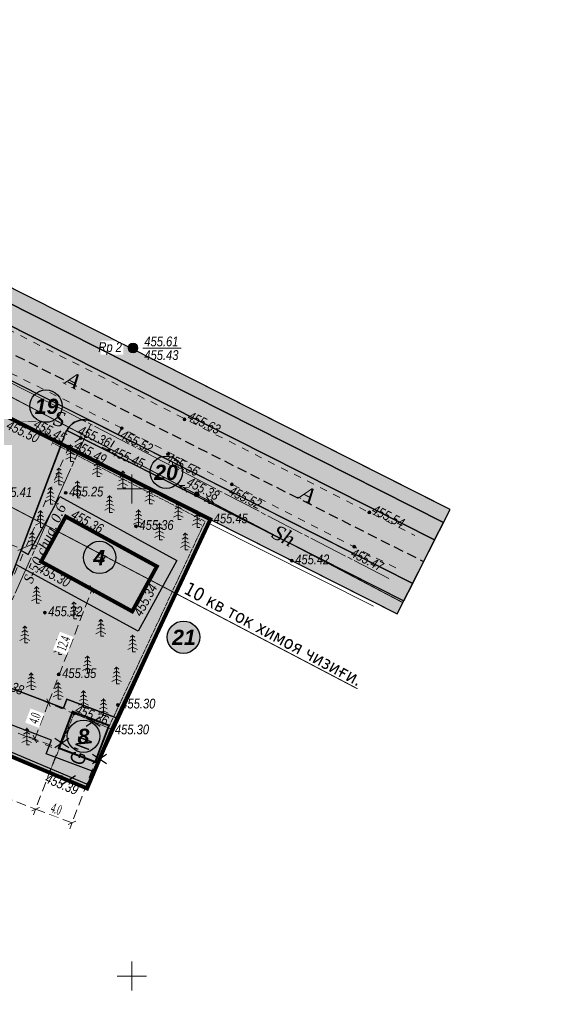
# Model space of a CAD drawing. Extents: x 398198 to 398512, y 4213857 to 4214102.
# Tile 25 of 27: x 398339 to 398394, y 4213947 to 4214048. Entities that reach past the tile are written whole.
import ezdxf
from ezdxf.enums import TextEntityAlignment as Align

# ---------------------------------------------------------------- set-up
doc = ezdxf.new("R2010")
doc.units = 0
doc.header["$LTSCALE"] = 0.5
doc.header["$MEASUREMENT"] = 0
for name, pattern in [('Auto_Street_NotBorder_Line_m1', [3, 1.5, -1.5]), ('Build_Contour_Notresid_m1', [1, 1, 0]), ('Commnctn_Waterpipes_Line_Unground_m1', [10, 8, -0.5, 1, -0.5]), ('Fence_Stone_Contour_Mr1m_m1', [1, 1, 0]), ('Footway_NotBorder_Line_m1', [3, 1.5, -1.5]), ('G_BUILDING_LINE', [3, 2, -1]), ('STRIH_1', [3, 2, -1]), ('ГОСТ 2.303 6', [12, 8, -1.5, 1, -1.5])]:
    doc.linetypes.add(name, pattern=pattern)
for name, color, linetype in [('(003) Пункты', 7, 'Continuous'), ('01_Red', 7, 'Continuous'), ('Bino', 7, 'Continuous'), ('Inshoot', 7, 'Continuous'), ('TREE', 74, 'Continuous')]:
    doc.layers.add(name, color=color, linetype=linetype)
doc.layers.add('.', color=7, linetype='Continuous', lineweight=15)
doc.layers.add('Yozuvlar', color=250, linetype='Continuous', lineweight=18)
for name, color, linetype, lineweight, true_color in [('AUTO#_ROADS_EXIST_L', 7, 'Continuous', 15, 0x000000), ('AUTO#_ROADS_MTRAL_T', 7, 'Continuous', 15, 0x000000), ('COMMN_OBJCT_#####_B', 7, 'Continuous', 15, 0x000000), ('COMMN_OBJCT_WATER_L', 7, 'Continuous', 15, 0x000000), ('COMMN_OBJCT_WATER_T', 7, 'Continuous', 15, 0x000000), ('FENCE_GRDRL_#####_B', 7, 'Continuous', 15, 0x000000), ('GREEN_VGTAT_SRVEY_B', 7, 'Continuous', 15, 0x000000)]:
    doc.layers.add(name, color=color, linetype=linetype, lineweight=lineweight, true_color=true_color)
for name, color, linetype, true_color in [('BUILD_NORES_CNTUR_P', 7, 'Continuous', 0x000000), ('BUILD_NORES_TITLE_T', 7, 'Continuous', 0x000000), ('COMMN_OBJCT_ELCTR_B', 7, 'Continuous', 0x000000), ('FENCE_GRDRL_#####_L', 7, 'Continuous', 0x000000), ('GEODS_POINT_#####_B', 7, 'Continuous', 0x000000), ('GEODS_POINT_GRID#_B', 7, 'Continuous', 0x000000), ('GEODS_POINT_TITLE_A', 7, 'Continuous', 0x000000), ('RELEF_POINT_PICKT_B', 7, 'Continuous', 0x000000), ('RELEF_POINT_PICKT_T', 7, 'Continuous', 0x000000)]:
    doc.layers.add(name, color=color, linetype=linetype, true_color=true_color)
doc.styles.add('MtXpl_Times_New_Roma', font='times.ttf')
doc.styles.add('TimesNewRomanCyr', font='times.ttf', dxfattribs={"width": 0.5, "height": 1})
doc.styles.add('БМ-431 (Times New Roman К)', font='timesi.ttf', dxfattribs={"height": 1})
doc.styles.add('Д-431 (Arial Narrow К)', font='ARIALNI.TTF', dxfattribs={"height": 1})
doc.styles.add('Р-131 (Arial Narrow)', font='ARIALN.TTF', dxfattribs={"height": 1})
doc.linetypes.add('Auto_Material_Border_Line_m1', pattern='A,0,[3,Topography.shx,S=0.5,R=0,X=0,Y=0],-0.5', length=0.5)
doc.linetypes.add('Fence_Stone_Mr1m_08_m1', pattern='A,8,[1,Topography.shx,S=0.8,R=90,X=0,Y=0],0', length=8)
doc.linetypes.add('ОГРАДА_М_1М', pattern='A,2.5,["о",Standard,S=1,R=0,X=0,Y=-0.35],0.5,["0",Standard,S=0.5,R=0,X=-0.3,Y=-0.25],2.5', length=5.5)
doc.dimstyles.new('GENPLAN1', dxfattribs={"dimscale": 0.5, "dimtxt": 1, "dimasz": 1.2, "dimexe": 1.3, "dimexo": 1.5, "dimgap": 0.5, "dimtad": 1, "dimdec": 1, "dimzin": 0, "dimdsep": 46, "dimtxsty": 'TimesNewRomanCyr', "dimblk1": 'OBLIQUE', "dimblk2": 'OBLIQUE', "dimsah": 1, "dimcen": 1, "dimadec": 0, "dimazin": 0, "dimtfac": 0.75, "dimtdec": 1, "dimtix": 1, "dimtmove": 0, "dimatfit": 3, "dimfxl": 1, "dimtvp": 1.2, "dimtfill": 1, "dimlwd": 0, "dimlwe": 0, "dimarcsym": 0})
pattern_1 = [(12.949675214, (0, 0), (0.225141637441, 0.359598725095), [0.15, -0.45]), (102.949675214, (0.0899, -0.0563), (-0.359598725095, 0.225141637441), [0.15, -0.45])]

# ---------------------------------------------------------------- blocks, each defined once
blk = doc.blocks.new('CommnctnPoleTcircle_m1')
at = {"layer": 'COMMN_OBJCT_#####_B', "lineweight": 13, "true_color": 0xfffffe}
h = blk.add_hatch(color=7, dxfattribs=at)
edge = h.paths.add_edge_path()
edge.add_arc((0, 0), 0.5, 0, 360)
at = {"layer": 'COMMN_OBJCT_#####_B', "color": 18, "lineweight": 9, "true_color": 0x000000}
blk.add_circle((0, 0), 0.5, dxfattribs=at)
blk = doc.blocks.new('ElectricHighVLP_m1')
at = {"layer": 'COMMN_OBJCT_ELCTR_B', "color": 18, "linetype": 'Continuous', "lineweight": 20, "true_color": 0x000000}
for p, q in [((0, 0), (4, 0)), ((3, 0), (2, 0.5)), ((3, 0), (2, -0.5)), ((4, 0), (3, 0.5)), ((4, 0), (3, -0.5))]:
    blk.add_line(p, q, dxfattribs=at)
blk = doc.blocks.new('PointRLT_m1')
at = {"layer": 'GEODS_POINT_#####_B', "lineweight": 0, "true_color": 0xfffffe}
h = blk.add_hatch(color=7, dxfattribs=at)
edge = h.paths.add_edge_path()
edge.add_arc((0, 0), 1, 0, 360)
at = {"layer": 'GEODS_POINT_#####_B', "color": 18, "lineweight": 15, "true_color": 0x000000}
for p, q in [((-0.71, -0.71), (0.71, 0.71)), ((-0.71, 0.71), (0.71, -0.71))]:
    blk.add_line(p, q, dxfattribs=at)
at = {"layer": 'GEODS_POINT_#####_B', "color": 18, "lineweight": 20, "true_color": 0x000000}
blk.add_circle((0, 0), 1, dxfattribs=at)
blk = doc.blocks.new('*U8')
at = {"layer": 'GEODS_POINT_TITLE_A', "color": 18, "lineweight": 13, "true_color": 0x000000}
blk.add_lwpolyline([(2, 0), (2, 0), (9.86, 0)], dxfattribs=at)
at = {"layer": 'GEODS_POINT_TITLE_A', "color": 18, "lineweight": 13, "true_color": 0x000000, "style": 'Д-431 (Arial Narrow К)'}
for tag, p in [('Otmetka_Golovki', (2.32, 0.35)), ('Otmetka_Zemli', (2.32, -2.45))]:
    blk.add_attdef(tag, p, '', height=2, dxfattribs=at)
at = {"color": 18, "lineweight": 13, "true_color": 0x000000}
blk.add_wipeout([(-6.63, 1.54), (-6.63, -1.39), (-2, -1.39), (-2, 1.54)], dxfattribs=at).dxf.layer = 'GEODS_POINT_TITLE_A'
at = {"layer": 'GEODS_POINT_TITLE_A', "color": 18, "lineweight": 13, "true_color": 0x000000, "style": 'Д-431 (Arial Narrow К)'}
blk.add_attdef('Nazvanie', text='', height=2, dxfattribs=at).set_placement((-2.27, -0.8), align=Align.RIGHT)
blk = doc.blocks.new('GreenSpruce_m1')
at = {"layer": 'GREEN_VGTAT_SRVEY_B', "color": 18, "linetype": 'Continuous', "lineweight": 13, "true_color": 0x000000, "flags": 128}
for points in [[(-0.62, 2.2), (0, 2.6), (0.62, 2.2)], [(-0.44, 3), (0, 3.4), (0.44, 3)], [(0, 3.5), (0, 0), (0.6, 0)], [(-1, 0.5), (0, 1), (1, 0.5)], [(-0.8, 1.4), (0, 1.8), (0.8, 1.4)]]:
    blk.add_lwpolyline(points, dxfattribs=at)
blk = doc.blocks.new('CrossCoord_m1')
at = {"layer": 'GEODS_POINT_GRID#_B', "color": 3, "lineweight": 20, "true_color": 0x00ff00, "flags": 128}
for points in [[(0, 3), (0, -3)], [(-3, 0), (3, 0)]]:
    blk.add_lwpolyline(points, dxfattribs=at)
blk = doc.blocks.new('PointHight_m1')
at = {"layer": 'RELEF_POINT_PICKT_B', "linetype": 'Continuous', "lineweight": 15, "true_color": 0x000000}
h = blk.add_hatch(color=18, dxfattribs=at)
edge = h.paths.add_edge_path()
edge.add_arc((0, 0), 0.3, 0, 360)
at = {"layer": 'RELEF_POINT_PICKT_B', "color": 18, "linetype": 'Continuous', "lineweight": 15, "true_color": 0x000000}
blk.add_circle((0, 0), 0.3, dxfattribs=at)
blk.add_point((0, 0), dxfattribs=at)
blk = doc.blocks.new('Gate_m1')
at = {"layer": 'FENCE_GRDRL_#####_B', "color": 18, "linetype": 'Continuous', "lineweight": 9, "true_color": 0x000000, "const_width": 0.1}
blk.add_lwpolyline([(0, -1), (0, 1)], dxfattribs=at)
blk = doc.blocks.new('wdqwqwwq')
at = {"layer": 'AUTO#_ROADS_EXIST_L', "color": 18, "linetype": 'Auto_Street_NotBorder_Line_m1', "lineweight": 15, "true_color": 0x000000}
for points, elevation in [([(398268.55, 4214052.45), (398323.86, 4214023.21), (398379.06, 4213995.22)], 456.05), ([(398377.1, 4213991.89), (398348.98, 4214006.24), (398322.01, 4214019.61), (398266.89, 4214049)], 455.47)]:
    blk.add_lwpolyline(points, dxfattribs=dict(at, elevation=elevation))
at = {"layer": 'AUTO#_ROADS_EXIST_L', "color": 18, "linetype": 'Auto_Material_Border_Line_m1', "lineweight": 15, "true_color": 0x000000, "flags": 128}
blk.add_lwpolyline([(398337.45, 4214007.33), (398342.04, 4214005.11)], dxfattribs=at)
at = {"layer": 'AUTO#_ROADS_EXIST_L', "color": 18, "linetype": 'Footway_NotBorder_Line_m1', "lineweight": 15, "true_color": 0x000000}
for points, elevation in [([(398348.98, 4214006.24), (398347.64, 4214003.98), (398344.78, 4214005.23), (398343.55, 4214004.36)], 455.47), ([(398343.55, 4214004.36), (398334.68, 4213983.58), (398335.25, 4213980.64), (398344.08, 4213976.91)], 455.49), ([(398324.54, 4213980.75), (398342.5, 4213973.17)], 455.3)]:
    blk.add_lwpolyline(points, dxfattribs=dict(at, elevation=elevation))
at = {"layer": 'BUILD_NORES_CNTUR_P', "color": 18, "linetype": 'Build_Contour_Notresid_m1', "lineweight": 13, "true_color": 0x000000, "flags": 128}
for points in [[(398343.23, 4213997.17), (398352.58, 4213992.05), (398350.05, 4213987.43), (398340.7, 4213992.55)], [(398341.55, 4213970.91), (398345.43, 4213969.27), (398347.98, 4213975.31), (398344.1, 4213976.95)]]:
    blk.add_lwpolyline(points, close=True, dxfattribs=at)
at = {"layer": 'COMMN_OBJCT_WATER_L', "color": 5, "linetype": 'Commnctn_Waterpipes_Line_Unground_m1', "lineweight": 15, "true_color": 0x0000ff, "flags": 128}
for points in [[(398266.28, 4214047.85), (398376.5, 4213990.74), (398376.5, 4213990.74), (398376.5, 4213990.74)], [(398345.79, 4214006.65), (398335.62, 4213983.9)]]:
    blk.add_lwpolyline(points, dxfattribs=at)
at = {"layer": 'FENCE_GRDRL_#####_L', "color": 18, "linetype": 'Fence_Stone_Contour_Mr1m_m1', "lineweight": 13, "true_color": 0x000000}
for points, elevation in [([(398347.61, 4213975.47), (398357.53, 4213996.67), (398341.86, 4214004.75)], 455.28), ([(398358.06, 4213996.85), (398374.98, 4213988.33)], 455.28), ([(398308.07, 4213941.25), (398314.41, 4213956.93), (398323.68, 4213978.89), (398341.71, 4213971.28)], 455.48)]:
    blk.add_lwpolyline(points, dxfattribs=dict(at, elevation=elevation))
at = {"layer": 'FENCE_GRDRL_#####_L', "color": 18, "linetype": 'Fence_Stone_Mr1m_08_m1', "lineweight": 13, "true_color": 0x000000}
for points, elevation in [([(398347.92, 4213975.18), (398358.06, 4213996.85), (398342.04, 4214005.11)], 455.28), ([(398357.88, 4213996.49), (398374.8, 4213987.97)], 455.28), ([(398308.45, 4213941.11), (398314.78, 4213956.78), (398323.89, 4213978.37), (398341.55, 4213970.91)], 455.48)]:
    blk.add_lwpolyline(points, dxfattribs=dict(at, elevation=elevation))
at = {"layer": 'COMMN_OBJCT_#####_B', "color": 18, "true_color": 0x000000, "xscale": 0.5, "yscale": 0.5, "zscale": 0.5}
blk.add_blockref('CommnctnPoleTcircle_m1', (398356.67, 4213999.44), dxfattribs=at)
at = {"layer": 'COMMN_OBJCT_ELCTR_B', "color": 18, "true_color": 0x000000, "xscale": 0.5, "yscale": 0.5, "zscale": 0.5}
for rotation in [152.2913145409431, 332.2875541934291]:
    blk.add_blockref('ElectricHighVLP_m1', (398356.67, 4213999.44), dxfattribs=dict(at, rotation=rotation))
at = {"layer": 'FENCE_GRDRL_#####_B', "color": 18, "true_color": 0x000000, "xscale": 0.5, "yscale": 0.5, "zscale": 0.5, "rotation": 335.3852087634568}
blk.add_blockref('Gate_m1', (398341.94, 4214004.92), dxfattribs=at)
at = {"layer": 'GEODS_POINT_#####_B', "color": 18, "true_color": 0x000000, "xscale": 0.5, "yscale": 0.5, "zscale": 0.5}
blk.add_blockref('PointRLT_m1', (398350.13, 4214014.47), dxfattribs=at)
at = {"layer": 'GEODS_POINT_GRID#_B', "color": 3, "true_color": 0x00ff00, "xscale": 0.5, "yscale": 0.5, "zscale": 0.5}
for p in [(398350, 4214000), (398350, 4213950)]:
    blk.add_blockref('CrossCoord_m1', p, dxfattribs=at)
at = {"layer": 'GREEN_VGTAT_SRVEY_B', "color": 18, "true_color": 0x000000, "xscale": 0.5, "yscale": 0.5, "zscale": 0.5}
for p in [(398343.73, 4214002.81), (398346.45, 4214001.28), (398342.53, 4214000.42), (398349.08, 4214000.12), (398344.42, 4213999.08), (398351.83, 4213998.49), (398341.65, 4213998.44), (398347.73, 4213997.59), (398354.78, 4213996.85), (398340.63, 4213996.05), (398350.68, 4213996.13), (398356.7, 4213996.03), (398352.85, 4213994.77), (398339.78, 4213993.84), (398355.49, 4213993.75), (398340.23, 4213988.26), (398344.07, 4213986.67), (398346.83, 4213984.89), (398339.03, 4213984.21), (398342.51, 4213982.99), (398350.09, 4213983.27), (398345.45, 4213981.13), (398339.68, 4213979.4), (398348.45, 4213979.99), (398342.45, 4213978.41), (398345.05, 4213977.57), (398347.09, 4213976.73), (398339.22, 4213973.72)]:
    blk.add_blockref('GreenSpruce_m1', p, dxfattribs=at)
at = {"layer": 'RELEF_POINT_PICKT_B', "color": 18, "true_color": 0x000000, "xscale": 0.5, "yscale": 0.5, "zscale": 0.5}
for p in [(398355.41, 4214007.14, 455.63), (398348.98, 4214006.24, 455.52), (398344.78, 4214005.23, 455.36), (398342.04, 4214005.11, 455.45), (398343.55, 4214004.36, 455.49), (398347.64, 4214003.98, 455.45), (398353.73, 4214003.57, 455.56), (398360.27, 4214000.47, 455.52), (398343.23, 4213999.6, 455.25), (398356.67, 4213999.44, 455.38), (398343.23, 4213997.17, 455.36), (398374.38, 4213997.59, 455.54), (398350.44, 4213996.17, 455.36), (398358.06, 4213996.85, 455.45), (398372.83, 4213994.07, 455.47), (398340.77, 4213992.51, 455.3), (398366.42, 4213992.64, 455.42), (398341.08, 4213987.31, 455.32), (398350.05, 4213987.43, 455.34), (398342.51, 4213980.96, 455.35), (398348.57, 4213977.83, 455.3), (398344.11, 4213976.97, 455.36), (398347.92, 4213975.18, 455.3), (398341.55, 4213970.91, 455.39)]:
    blk.add_blockref('PointHight_m1', p, dxfattribs=at)
at = {"layer": 'AUTO#_ROADS_MTRAL_T', "color": 18, "true_color": 0x000000, "style": 'БМ-431 (Times New Roman К)'}
for s, rotation, p in [('A', 332.1383, (398343.62, 4214010.51)), ('S', 347.4142, (398342.4, 4214006.45)), ('A', 332.1383, (398367.72, 4213998.78)), ('Sh', 332.1383, (398365.24, 4213994.53))]:
    blk.add_text(s, height=1.5, rotation=rotation, dxfattribs=at).set_placement(p, align=Align.CENTER)
at = {"layer": 'BUILD_NORES_TITLE_T', "color": 18, "true_color": 0x000000}
for s, height, rotation, style, p in [('H', 1, 330.1291, 'БМ-431 (Times New Roman К)', (398346.74, 4213992.91)), ("G'N", 1.5, 69.217, 'Р-131 (Arial Narrow)', (398344.77, 4213973.12))]:
    blk.add_text(s, height=height, rotation=rotation, dxfattribs=dict(at, style=style)).set_placement(p, align=Align.MIDDLE)
at = {"layer": 'COMMN_OBJCT_WATER_T', "color": 18, "linetype": 'Continuous', "true_color": 0x000000, "style": 'БМ-431 (Times New Roman К)'}
blk.add_text('S-50 chuq. 0.6', height=1, rotation=65.9458, dxfattribs=at).set_placement((398341.19, 4213994.34), align=Align.MIDDLE)
at = {"layer": 'RELEF_POINT_PICKT_T', "color": 18, "true_color": 0x000000, "style": 'Д-431 (Arial Narrow К)'}
for s, rotation, p in [('455.63', 334.0093, (398355.85, 4214007.57, 455.63)), ('455.50', 334.1888, (398337.26, 4214006.66, 455.5)), ('455.45', 332.7241, (398340.06, 4214006.79, 455.45)), ('455.36', 336.3916, (398344.59, 4214006.1, 455.36)), ('455.52', 332.966, (398348.93, 4214005.67, 455.52)), ('455.49', 332.001, (398344.21, 4214004.61, 455.49)), ('455.45', 336.3916, (398348.01, 4214003.96, 455.45)), ('455.56', 334.0093, (398353.66, 4214003.25, 455.56)), ('455.38', 332.286, (398355.77, 4214000.85, 455.38)), ('455.52', 333.1639, (398360.09, 4213999.92, 455.52)), ('455.54', 333.1093, (398374.77, 4213998, 455.54)), ('455.36', 331.3031, (398343.91, 4213997.51, 455.36)), ('455.47', 332.966, (398372.6, 4213993.54, 455.47)), ('455.30', 331.3031, (398340.51, 4213991.98, 455.3)), ('455.34', 61.3031, (398350.55, 4213987.07, 455.34)), ('455.38', 337.1139, (398335.62, 4213980.63, 455.38)), ('455.36', 337.9939, (398344.29, 4213977.47, 455.36)), ('455.39', 337.1517, (398341.22, 4213970.37, 455.39))]:
    blk.add_text(s, height=1, rotation=rotation, dxfattribs=at).set_placement(p, align=Align.MIDDLE_LEFT)
for s, p in [('455.25', (398343.58, 4213999.73, 455.25)), ('455.41', (398336.27, 4213999.68, 455.41)), ('455.45', (398358.41, 4213996.98, 455.45)), ('455.36', (398350.79, 4213996.3, 455.36)), ('455.42', (398366.77, 4213992.77, 455.42)), ('455.32', (398341.43, 4213987.44, 455.32)), ('455.35', (398342.86, 4213981.09, 455.35)), ('455.30', (398348.92, 4213977.97, 455.3)), ('455.30', (398348.27, 4213975.31, 455.3))]:
    blk.add_text(s, height=1, dxfattribs=at).set_placement(p, align=Align.MIDDLE_LEFT)
at = {"layer": 'GEODS_POINT_TITLE_A', "color": 18, "true_color": 0x000000, "xscale": 0.5, "yscale": 0.5, "zscale": 0.5}
blk.add_blockref('*U8', (398350.13, 4214014.47), dxfattribs=at).add_auto_attribs({'Nazvanie': 'Rp 2', 'Otmetka_Golovki': '455.61', 'Otmetka_Zemli': '455.43'})
at = {"layer": 'RELEF_POINT_PICKT_B', "color": 18, "true_color": 0x000000, "xscale": 0.5, "yscale": 0.5, "zscale": 0.5}
for p in [(398350.13, 4214014.47, 455.43), (398350.16, 4214014.46, 455.61)]:
    blk.add_blockref('PointHight_m1', p, dxfattribs=at)
blk = doc.blocks.new('ииваиава')
at = {"color": 1, "linetype": 'Continuous'}
for points in [[(402379.07, 4230314.28), (402380.8, 4230315.43)], [(402379.07, 4230315.43), (402380.8, 4230314.28)]]:
    blk.add_lwpolyline(points, dxfattribs=at)
blk = doc.blocks.new('_Oblique')
at = {"color": 0, "linetype": 'ByBlock', "lineweight": -2}
blk.add_line((-0.5, -0.5), (0.5, 0.5), dxfattribs=at)
blk = doc.blocks.new('*D120')
at = {"color": 0, "linetype": 'G_BUILDING_LINE', "lineweight": 0, "transparency": 16777216}
for p, q in [((398333.37, 4213996.69), (398333.33, 4213996.6)), ((398333.1, 4213995.99), (398338.71, 4213993.86)), ((398338.98, 4213994.57), (398338.94, 4213994.47))]:
    blk.add_line(p, q, dxfattribs=at)
at = {"layer": 'Defpoints', "color": 0, "linetype": 'Continuous', "transparency": 16777216}
for p in [(398333.1, 4213995.99, 455.39), (398338.71, 4213993.86), (398338.71, 4213993.86)]:
    blk.add_point(p, dxfattribs=at)
at = {"color": 0, "linetype": 'Continuous', "lineweight": 0, "transparency": 16777216, "xscale": 0.6, "yscale": 0.6, "zscale": 0.6}
for p, rotation in [((398333.1, 4213995.99), 159.2238111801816), ((398338.71, 4213993.86), 339.2238111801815)]:
    blk.add_blockref('_Oblique', p, dxfattribs=dict(at, rotation=rotation))
at = {"color": 0, "linetype": 'Continuous', "transparency": 16777216, "insert": (398336.18, 4213995.64), "char_height": 1, "attachment_point": 5, "rotation": 339.2238, "style": 'TimesNewRomanCyr', "bg_fill": 3, "box_fill_scale": 1.25, "bg_fill_color": 256, "bg_fill_true_color": 13158600, "bg_fill_transparency": 0}
blk.add_mtext('6.0', dxfattribs=at)
blk = doc.blocks.new('*D124')
at = {"color": 0, "linetype": 'G_BUILDING_LINE', "lineweight": 0, "transparency": 16777216}
for p, q in [((398340.05, 4213974.33), (398341.47, 4213978.07)), ((398343.23, 4213977.4), (398340.87, 4213978.3)), ((398341.81, 4213973.66), (398339.45, 4213974.56))]:
    blk.add_line(p, q, dxfattribs=at)
at = {"layer": 'Defpoints', "color": 0, "linetype": 'Continuous', "transparency": 16777216}
for p in [(398341.47, 4213978.07), (398343.93, 4213977.14), (398342.51, 4213973.4)]:
    blk.add_point(p, dxfattribs=at)
at = {"color": 0, "linetype": 'Continuous', "lineweight": 0, "transparency": 16777216, "xscale": 0.6, "yscale": 0.6, "zscale": 0.6}
for p, rotation in [((398341.47, 4213978.07), 69.22381119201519), ((398340.05, 4213974.33), 249.2238111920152)]:
    blk.add_blockref('_Oblique', p, dxfattribs=dict(at, rotation=rotation))
at = {"color": 0, "linetype": 'Continuous', "transparency": 16777216, "insert": (398340.05, 4213976.47), "char_height": 1, "attachment_point": 5, "rotation": 69.2238, "style": 'TimesNewRomanCyr', "bg_fill": 3, "box_fill_scale": 1.25, "bg_fill_color": 256, "bg_fill_true_color": 13158600, "bg_fill_transparency": 0}
blk.add_mtext('4.0', dxfattribs=at)
blk = doc.blocks.new('*D125')
at = {"color": 0, "linetype": 'G_BUILDING_LINE', "lineweight": 0, "transparency": 16777216}
for p, q in [((398342.25, 4213972.7), (398339.91, 4213966.54)), ((398345.98, 4213971.28), (398343.64, 4213965.12)), ((398340.14, 4213967.14), (398343.87, 4213965.73))]:
    blk.add_line(p, q, dxfattribs=at)
at = {"layer": 'Defpoints', "color": 0, "linetype": 'Continuous', "transparency": 16777216}
for p in [(398342.51, 4213973.4), (398346.24, 4213971.98), (398343.87, 4213965.73)]:
    blk.add_point(p, dxfattribs=at)
at = {"color": 0, "linetype": 'Continuous', "lineweight": 0, "transparency": 16777216, "xscale": 0.6, "yscale": 0.6, "zscale": 0.6}
for p, rotation in [((398340.14, 4213967.14), 159.2238111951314), ((398343.87, 4213965.73), 339.2238111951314)]:
    blk.add_blockref('_Oblique', p, dxfattribs=dict(at, rotation=rotation))
at = {"color": 0, "linetype": 'Continuous', "transparency": 16777216, "insert": (398342.27, 4213967.15), "char_height": 1, "attachment_point": 5, "rotation": 339.2238, "style": 'TimesNewRomanCyr', "bg_fill": 3, "box_fill_scale": 1.25, "bg_fill_color": 256, "bg_fill_true_color": 13158600, "bg_fill_transparency": 0}
blk.add_mtext('4.0', dxfattribs=at)
blk = doc.blocks.new('*D126')
at = {"color": 0, "linetype": 'G_BUILDING_LINE', "lineweight": 0, "transparency": 16777216}
for p, q in [((398318.85, 4213976.02), (398318.81, 4213975.93)), ((398318.58, 4213975.32), (398340.14, 4213967.14)), ((398340.4, 4213967.84), (398340.37, 4213967.75))]:
    blk.add_line(p, q, dxfattribs=at)
at = {"layer": 'Defpoints', "color": 0, "linetype": 'Continuous', "transparency": 16777216}
for p in [(398318.58, 4213975.32, 455.39), (398340.14, 4213967.14), (398340.14, 4213967.14)]:
    blk.add_point(p, dxfattribs=at)
at = {"color": 0, "linetype": 'Continuous', "lineweight": 0, "transparency": 16777216, "xscale": 0.6, "yscale": 0.6, "zscale": 0.6}
for p, rotation in [((398318.58, 4213975.32), 159.2238111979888), ((398340.14, 4213967.14), 339.2238111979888)]:
    blk.add_blockref('_Oblique', p, dxfattribs=dict(at, rotation=rotation))
at = {"color": 0, "linetype": 'Continuous', "transparency": 16777216, "insert": (398329.63, 4213971.94), "char_height": 1, "attachment_point": 5, "rotation": 339.2238, "style": 'TimesNewRomanCyr', "bg_fill": 3, "box_fill_scale": 1.25, "bg_fill_color": 256, "bg_fill_true_color": 13158600, "bg_fill_transparency": 0}
blk.add_mtext('23.1', dxfattribs=at)
blk = doc.blocks.new('*D127')
at = {"color": 0, "linetype": 'G_BUILDING_LINE', "lineweight": 0, "transparency": 16777216}
for p, q in [((398341.47, 4213978.07), (398345.92, 4213989.69)), ((398345.22, 4213989.96), (398345.31, 4213989.92)), ((398340.77, 4213978.34), (398340.87, 4213978.3))]:
    blk.add_line(p, q, dxfattribs=at)
at = {"layer": 'Defpoints', "color": 0, "linetype": 'Continuous', "transparency": 16777216}
for p in [(398345.92, 4213989.69, 455.36), (398345.92, 4213989.69), (398341.47, 4213978.07)]:
    blk.add_point(p, dxfattribs=at)
at = {"color": 0, "linetype": 'Continuous', "lineweight": 0, "transparency": 16777216, "xscale": 0.6, "yscale": 0.6, "zscale": 0.6}
for p, rotation in [((398345.92, 4213989.69), 69.06004872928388), ((398341.47, 4213978.07), 249.0600487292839)]:
    blk.add_blockref('_Oblique', p, dxfattribs=dict(at, rotation=rotation))
at = {"color": 0, "linetype": 'Continuous', "transparency": 16777216, "insert": (398342.99, 4213984.15), "char_height": 1, "attachment_point": 5, "rotation": 69.06, "style": 'TimesNewRomanCyr', "bg_fill": 3, "box_fill_scale": 1.25, "bg_fill_color": 256, "bg_fill_true_color": 13158600, "bg_fill_transparency": 0}
blk.add_mtext('12.4', dxfattribs=at)
blk = doc.blocks.new('ЦЕППП3П')
at = {"layer": '.', "linetype": 'ByBlock', "lineweight": 30, "true_color": 0xffffff}
h = blk.add_hatch(color=7, dxfattribs=at)
h.dxf.hatch_style = 1
edge = h.paths.add_edge_path()
edge.add_arc((45296.45, 54957.093), 1.274, 0, 360)
at = {"color": 0, "linetype": 'ByBlock', "lineweight": 25}
blk.add_circle((45296.45, 54957.093), 1.274, dxfattribs=at)

msp = doc.modelspace()

# ---------------------------------------------------------------- hatches: boundary and pattern name
at = {"linetype": 'ByBlock', "lineweight": 30}
h = msp.add_hatch(color=31, dxfattribs=at)
h.dxf.hatch_style = 1
h.paths.add_polyline_path([(398343.23, 4213997.17), (398352.58, 4213992.05), (398350.05, 4213987.43), (398340.7, 4213992.55)])
at = {"lineweight": 0, "true_color": 0xf96c6c, "transparency": 33554687}
h = msp.add_hatch(color=11, dxfattribs=at)
h.dxf.hatch_style = 1
h.paths.add_polyline_path([(398342.51, 4213973.4), (398343.93, 4213977.14), (398347.67, 4213975.72), (398346.25, 4213971.98)])
at = {"layer": '01_Red', "linetype": 'Continuous'}
h = msp.add_hatch(color=256, dxfattribs=at)
h.dxf.hatch_style = 1
h.set_gradient(color1=(71, 71, 71), color2=(82, 82, 82), one_color=1, tint=0.32)
h.paths.add_polyline_path([(398266.02, 4214047.34), (398378.83, 4213990.31), (398381.08, 4213994.77), (398268.27, 4214051.8)])
at = {"layer": 'Bino', "lineweight": 15, "ltscale": 0.1}
h = msp.add_hatch(color=254, dxfattribs=at)
h.dxf.hatch_style = 1
h.paths.add_polyline_path([(398233.34, 4213931.64), (398271.65, 4213917.38), (398291.79, 4213909.1), (398303.24, 4213940.2), (398309.99, 4213937.71), (398310.86, 4213940.19), (398308.1, 4213941.31), (398323.52, 4213978.5), (398345.42, 4213969.25), (398358.07, 4213996.88), (398377.25, 4213987.18), (398382.66, 4213997.89), (398269.85, 4214054.92), (398264.44, 4214044.21), (398272.95, 4214039.91), (398267.49, 4214024.12), (398249.17, 4213975.89), (398241.71, 4213955.82), (398239.56, 4213948.88)])
at = {"layer": 'TREE', "lineweight": 0}
h = msp.add_hatch(dxfattribs=at)
h.set_pattern_fill('CROSS', color=256, scale=1.2, angle=12.9497)
h.set_pattern_definition(pattern_1)
h.paths.add_polyline_path([(398268.27, 4214051.8), (398381.08, 4213994.77), (398381.99, 4213996.55), (398269.18, 4214053.59)])
h = msp.add_hatch(dxfattribs=at)
h.set_pattern_fill('CROSS', color=256, scale=1.2, angle=12.9497)
h.set_pattern_definition(pattern_1)
edge = h.paths.add_edge_path()
edge.add_arc((398345.12, 4214005.11), 2, 63.1808, 153.1808)
edge.add_line((398343.33, 4214006.01), (398377.92, 4213988.52))
edge.add_line((398377.92, 4213988.52), (398378.83, 4213990.31))
edge.add_line((398378.83, 4213990.31), (398346.02, 4214006.89))
h = msp.add_hatch(dxfattribs=at)
h.set_pattern_fill('CROSS', color=256, scale=1.2, angle=12.9497)
h.set_pattern_definition(pattern_1)
edge = h.paths.add_edge_path()
edge.add_line((398338.1, 4213992.26), (398334.53, 4213982.84))
edge.add_arc((398336.4, 4213982.13), 2, 159.2238, 249.2238)
edge.add_line((398335.69, 4213980.26), (398343, 4213977.49))
edge.add_line((398343, 4213977.49), (398343.35, 4213978.43))
edge.add_line((398343.35, 4213978.43), (398348.52, 4213976.47))
edge.add_line((398348.52, 4213976.47), (398358.07, 4213996.88))
edge.add_line((398358.07, 4213996.88), (398342.79, 4214004.6))
edge.add_line((398342.79, 4214004.6), (398338.64, 4213993.68))
edge.add_line((398338.64, 4213993.68), (398339.38, 4213993.27))
edge.add_line((398339.38, 4213993.27), (398342.63, 4213999.21))
edge.add_line((398342.63, 4213999.21), (398354.62, 4213992.65))
edge.add_line((398354.62, 4213992.65), (398350.65, 4213985.39))
edge.add_line((398350.65, 4213985.39), (398338.1, 4213992.26))
h = msp.add_hatch(dxfattribs=at)
h.set_pattern_fill('CROSS', color=256, scale=1.2, angle=12.9497)
h.set_pattern_definition(pattern_1)
edge = h.paths.add_edge_path()
edge.add_line((398301.68, 4213945.28), (398308.63, 4213942.64))
edge.add_line((398308.63, 4213942.64), (398311.73, 4213950.3))
edge.add_line((398311.73, 4213950.3), (398314.41, 4213956.93))
edge.add_line((398314.41, 4213956.93), (398323.68, 4213978.89))
edge.add_line((398323.68, 4213978.89), (398345.59, 4213969.64))
edge.add_line((398345.59, 4213969.64), (398346.14, 4213970.95))
edge.add_line((398346.14, 4213970.95), (398341.22, 4213972.82))
edge.add_line((398341.22, 4213972.82), (398341.75, 4213974.22))
edge.add_line((398341.75, 4213974.22), (398314.57, 4213984.53))
edge.add_arc((398313.86, 4213982.66), 2, 69.2238, 159.2238)
edge.add_line((398311.99, 4213983.37), (398306.54, 4213968.99))
edge.add_arc((398308.41, 4213968.28), 2, 159.2238, 249.2238)
edge.add_line((398307.7, 4213966.41), (398315.04, 4213963.63))
edge.add_line((398315.04, 4213963.63), (398310.43, 4213951.53))
edge.add_line((398310.43, 4213951.53), (398304.85, 4213953.65))
edge.add_line((398304.85, 4213953.65), (398301.68, 4213945.28))

# ---------------------------------------------------------------- linework, layer by layer
at = {"linetype": 'Continuous'}
msp.add_lwpolyline([(398233.34, 4213931.64), (398271.65, 4213917.38), (398291.79, 4213909.1), (398303.24, 4213940.2), (398309.99, 4213937.71), (398310.86, 4213940.19), (398308.1, 4213941.31), (398323.52, 4213978.5), (398345.42, 4213969.25), (398358.07, 4213996.88), (398377.25, 4213987.18), (398382.66, 4213997.89), (398269.85, 4214054.92), (398264.44, 4214044.21), (398272.95, 4214039.91), (398267.49, 4214024.12), (398249.17, 4213975.89), (398241.71, 4213955.82), (398239.56, 4213948.88)], close=True, dxfattribs=at)

# ---------------------------------------------------------------- next in the draw order: block references
msp.add_blockref('wdqwqwwq', (0, 0), dxfattribs=at)

# ---------------------------------------------------------------- next in the draw order: hatches: boundary and pattern name
at = {"layer": '.', "linetype": 'Continuous', "lineweight": 35, "true_color": 0xffffff}
h = msp.add_hatch(color=7, dxfattribs=at)
h.dxf.hatch_style = 1
h.paths.add_polyline_path([(398214.89, 4214067.26), (398511.89, 4214067.26), (398511.89, 4213857.26), (398214.89, 4213857.26)])
h.paths.add_polyline_path([(398224.89, 4214064.76), (398509.39, 4214064.76), (398509.39, 4213859.76), (398224.89, 4213859.76)], flags=16)

# ---------------------------------------------------------------- next in the draw order: linework, layer by layer
at = {"color": 1, "linetype": 'Continuous', "const_width": 0.1, "elevation": -51.34}
for points in [[(398269.85, 4214054.92), (398382.66, 4213997.89)], [(398264.44, 4214044.21), (398377.25, 4213987.18)]]:
    msp.add_lwpolyline(points, dxfattribs=at)
at = {"linetype": 'Continuous', "elevation": -51.34}
msp.add_lwpolyline([(398268.27, 4214051.8), (398381.08, 4213994.77), (398381.99, 4213996.55), (398269.18, 4214053.59)], close=True, dxfattribs=at)
at = {"linetype": 'Continuous'}
for points, elevation in [([(398269.18, 4214053.59), (398381.99, 4213996.55)], -51.34), ([(398343.32, 4214006.02), (398377.92, 4213988.52)], -51.34), ([(398339.38, 4213993.27), (398342.63, 4213999.21), (398354.62, 4213992.65), (398350.65, 4213985.39), (398338.1, 4213992.26)], 455.36), ([(398377.25, 4213987.18), (398382.66, 4213997.89)], -51.34), ([(398339.38, 4213993.27), (398338.64, 4213993.68)], 455.36)]:
    msp.add_lwpolyline(points, dxfattribs=dict(at, elevation=elevation))
msp.add_lwpolyline([(398266.02, 4214047.34), (398378.83, 4213990.31), (398381.08, 4213994.77), (398268.27, 4214051.8)], close=True, dxfattribs=at)
at = {"color": 7, "linetype": 'STRIH_1', "true_color": 0xffffff, "elevation": -51.34}
msp.add_lwpolyline([(398267.14, 4214049.57), (398379.95, 4213992.54)], dxfattribs=at)
at = {"color": 6, "linetype": 'Continuous', "const_width": 0.1}
for points in [[(398275.61, 4214042.74), (398326.13, 4214015.48), (398356.67, 4213999.44), (398377.83, 4213988.33)], [(398270.86, 4214033.94), (398321.43, 4214006.65), (398352.02, 4213990.59), (398373.18, 4213979.48)]]:
    msp.add_lwpolyline(points, dxfattribs=at)
at = {"linetype": 'Continuous'}
msp.add_lwpolyline([(398348.52, 4213976.47), (398343.35, 4213978.43), (398343, 4213977.49), (398335.69, 4213980.26, -0.414214), (398334.53, 4213982.84), (398343.25, 4214005.82, -0.445453), (398346.02, 4214006.89), (398350.25, 4214004.75)], format="xyb", dxfattribs=at)
at = {"color": 5, "linetype": 'ОГРАДА_М_1М', "lineweight": 20, "const_width": 0.05}
msp.add_lwpolyline([(398338.29, 4214006.88), (398340.36, 4214006.92)], dxfattribs=at)
at = {"color": 5, "linetype": 'ОГРАДА_М_1М', "lineweight": 20, "const_width": 0.05, "elevation": 455.39}
for points in [[(398341.88, 4214005.06), (398340.76, 4214006.62)], [(398341.88, 4214005.06), (398358.06, 4213996.85)]]:
    msp.add_lwpolyline(points, dxfattribs=at)
at = {"linetype": 'Continuous'}
for points in [[(398346.02, 4214006.89, 0.414214), (398343.33, 4214006.01), (398377.92, 4213988.52), (398378.83, 4213990.31)], [(398338.1, 4213992.26), (398334.53, 4213982.84, 0.414214), (398335.69, 4213980.26), (398343, 4213977.49), (398343.35, 4213978.43), (398348.52, 4213976.47), (398358.07, 4213996.88), (398342.79, 4214004.6), (398338.64, 4213993.68), (398339.38, 4213993.27), (398342.63, 4213999.21), (398354.62, 4213992.65), (398350.65, 4213985.39)], [(398301.68, 4213945.28), (398308.63, 4213942.64), (398311.73, 4213950.3), (398314.41, 4213956.93), (398323.68, 4213978.89), (398345.59, 4213969.64), (398346.14, 4213970.95), (398341.22, 4213972.82), (398341.75, 4213974.22), (398314.57, 4213984.53, 0.414214), (398311.99, 4213983.37), (398306.54, 4213968.99, 0.414214), (398307.7, 4213966.41), (398315.04, 4213963.63), (398310.43, 4213951.53), (398304.85, 4213953.65)]]:
    msp.add_lwpolyline(points, format="xyb", close=True, dxfattribs=at)
at = {"linetype": 'Continuous', "const_width": 0.4, "elevation": 455.36}
msp.add_lwpolyline([(398343.23, 4213997.17), (398352.58, 4213992.05), (398350.05, 4213987.43), (398340.7, 4213992.55)], close=True, dxfattribs=at)
at = {"layer": 'Inshoot', "lineweight": 30, "ltscale": 0.1, "const_width": 0.2}
msp.add_lwpolyline([(398342.51, 4213973.4), (398343.93, 4213977.14), (398347.67, 4213975.72), (398346.25, 4213971.98)], close=True, dxfattribs=at)
at = {"layer": 'Yozuvlar', "color": 6, "linetype": 'ГОСТ 2.303 6', "lineweight": 25, "ltscale": 0.5, "const_width": 0.4}
msp.add_lwpolyline([(398233.34, 4213931.64), (398271.65, 4213917.39), (398291.79, 4213909.1), (398303.26, 4213940.26), (398309.99, 4213937.71), (398310.92, 4213940.17), (398308.1, 4213941.31), (398311.73, 4213950.3), (398314.41, 4213956.93), (398323.52, 4213978.5), (398323.88, 4213978.35), (398345.42, 4213969.25), (398347.98, 4213975.32), (398358.07, 4213996.88), (398272.95, 4214039.91), (398268.73, 4214027.85), (398267.49, 4214024.12), (398252.87, 4213985.27), (398249.17, 4213975.89), (398241.71, 4213955.82), (398239.51, 4213948.75)], close=True, dxfattribs=at)

# ---------------------------------------------------------------- next in the draw order: block references
at = {"xscale": 1.302954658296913, "yscale": 1.302954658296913, "zscale": 1.302954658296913}
for p in [(339321.98, 4142401.9), (339334.32, 4142395.12), (339327.48, 4142386.37), (339336.09, 4142378.18)]:
    msp.add_blockref('ЦЕППП3П', p, dxfattribs=at)
at = {"linetype": 'Continuous', "xscale": 0.832577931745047, "yscale": 0.832577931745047, "zscale": 0.832577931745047}
for p in [(63333.39, 691909.34), (63330.18, 691907.15), (63334.05, 691905.5), (63330.84, 691903.3)]:
    msp.add_blockref('ииваиава', p, dxfattribs=at)

# ---------------------------------------------------------------- next in the draw order: texts
at = {"layer": '(003) Пункты', "color": 6, "insert": (398355.88, 4213990.54), "char_height": 1.3592, "width": 77.0067, "attachment_point": 1, "rotation": 331.7776, "style": 'MtXpl_Times_New_Roma'}
msp.add_mtext('{\\fTahoma|b0|i0|c0|p34;10 \\fTahoma|b0|i0|c204|p34;кв ток химоя чизиғи.}', dxfattribs=at)
at = {"color": 1, "linetype": 'ByBlock', "lineweight": 30, "char_height": 1.5635, "width": 3.2452, "attachment_point": 1}
for s, insert in [('\\pi0.53526;{\\fArial|b1|i1|c0|p34;19}', (398339.51, 4214009.27)), ('\\pi0.45741;{\\fArial|b1|i1|c0|p34;20}', (398351.85, 4214002.49)), ('\\pi1.0408;{\\fArial|b1|i1|c0|p34;4}', (398345.01, 4213993.74)), ('\\pi0.52353;{\\fArial|b1|i1|c0|p34;21}', (398353.62, 4213985.55))]:
    msp.add_mtext(s, dxfattribs=dict(at, insert=insert))

# ---------------------------------------------------------------- next in the draw order: dimensions: what is measured, and where the dimension line sits
at = {"color": 5, "linetype": 'Continuous'}
for p1, p2, distance, picture, middle in [((398333.1, 4213995.99, 455.39), (398338.71, 4213993.86), 0, '*D120', (398336.18, 4213995.64)), ((398342.51, 4213973.4), (398343.93, 4213977.14), 2.63, '*D124', (398340.05, 4213976.47))]:
    dim = msp.add_aligned_dim(p1=p1, p2=p2, distance=distance, dimstyle='GENPLAN1', dxfattribs=at)
    dim.commit()
    dim.dimension.update_dxf_attribs({"geometry": picture, "text_midpoint": middle})

# ---------------------------------------------------------------- next in the draw order: dimensions: what is measured, and where the dimension line sits
for p1, p2, distance, picture, middle in [((398341.47, 4213978.07), (398345.92, 4213989.69, 455.36), 0, '*D127', (398342.99, 4213984.15)), ((398342.51, 4213973.4), (398346.24, 4213971.98), -6.69, '*D125', (398342.27, 4213967.15))]:
    dim = msp.add_aligned_dim(p1=p1, p2=p2, distance=distance, dimstyle='GENPLAN1', dxfattribs=at)
    dim.commit()
    dim.dimension.update_dxf_attribs({"geometry": picture, "text_midpoint": middle})

# ---------------------------------------------------------------- next in the draw order: block references
at = {"xscale": 1.302954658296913, "yscale": 1.302954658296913, "zscale": 1.302954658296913}
msp.add_blockref('ЦЕППП3П', (339325.83, 4142368.02), dxfattribs=at)

# ---------------------------------------------------------------- next in the draw order: texts
at = {"color": 1, "linetype": 'ByBlock', "lineweight": 30, "insert": (398343.36, 4213975.39), "char_height": 1.5635, "width": 3.2452, "attachment_point": 1}
msp.add_mtext('\\pi1.07546;{\\fArial|b1|i1|c0|p34;8}', dxfattribs=at)

# ---------------------------------------------------------------- next in the draw order: dimensions: what is measured, and where the dimension line sits
at = {"color": 5, "linetype": 'Continuous'}
dim = msp.add_aligned_dim(p1=(398318.58, 4213975.32, 455.39), p2=(398340.14, 4213967.14), distance=0, dimstyle='GENPLAN1', dxfattribs=at)
dim.commit()
dim.dimension.update_dxf_attribs({"geometry": '*D126', "text_midpoint": (398329.63, 4213971.94)})

doc.saveas('drawing.dxf')
